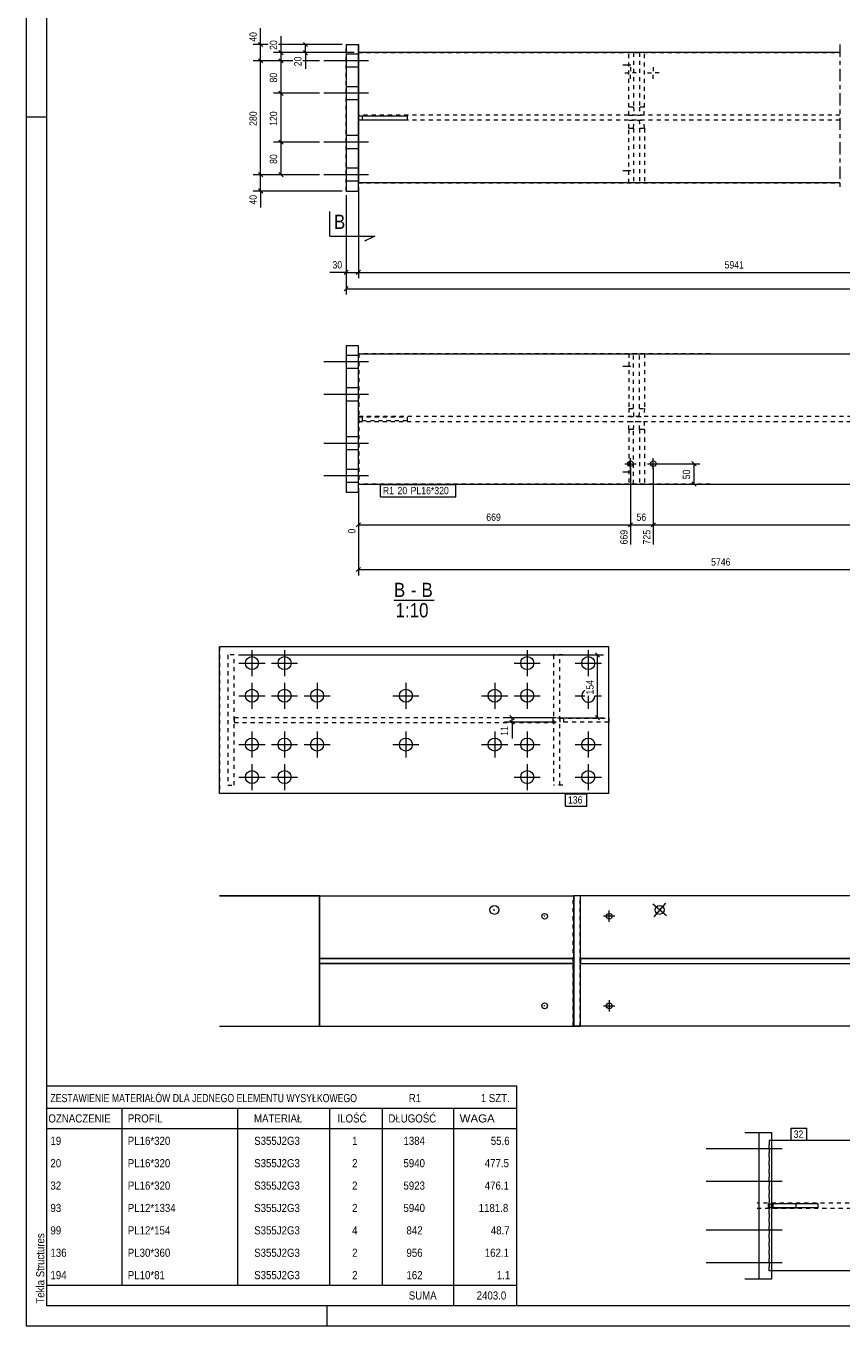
# Model space of a CAD drawing. Header units: millimetres. Extents: x 0 to 914, y 0 to 610.
# Tile 1 of 8: x 0 to 200, y 0 to 319. Entities that reach past the tile are written whole.
import ezdxf

# ---------------------------------------------------------------- set-up
doc = ezdxf.new("R2010")
doc.units = ezdxf.units.MM
for name, pattern in [('XKITLINE00', [0]), ('XKITLINE01', [4, 1, -1, 1, -1]), ('XKITLINE02', [4, 2, -2]), ('XKITLINE03', [6, 3, -1, 1, -1])]:
    doc.linetypes.add(name, pattern=pattern)
for name, color, linetype, lineweight in [('Arkusz rysunku', 3, 'Continuous', 0), ('Element', 2, 'Continuous', 0), ('Inny typ obiektu', 7, 'Continuous', 0), ('Przekrój', 7, 'Continuous', 0), ('Wymiar', 4, 'Continuous', 0), ('Znak elementu', 2, 'Continuous', 0), ('Śruba', 3, 'Continuous', 0)]:
    doc.layers.add(name, color=color, linetype=linetype, lineweight=lineweight)
doc.styles.add('ARIAL', font='ARIAL.TTF')

msp = doc.modelspace()

# ---------------------------------------------------------------- linework, layer by layer
at = {"layer": 'Arkusz rysunku', "linetype": 'XKITLINE00', "lineweight": 0}
for p, q in [((0, 610), (0, 0)), ((5, 605), (5, 5)), ((5, 297), (0, 297)), ((5, 5), (909, 5)), ((74, 0), (74, 5)), ((0, 0), (914, 0))]:
    msp.add_line(p, q, dxfattribs=at)
at = {"layer": 'Element', "linetype": 'XKITLINE00', "lineweight": 0}
for p, q in [((78.62, 314.86), (78.62, 278.86)), ((78.62, 314.86), (81.63, 314.86)), ((81.62, 278.86), (81.62, 314.86)), ((81.63, 314.86), (81.63, 312.86)), ((81.62, 312.86), (81.62, 297.36)), ((199.9, 312.86), (81.62, 312.86)), ((81.62, 296.36), (81.62, 297.36)), ((81.62, 297.36), (93.57, 297.36)), ((93.57, 297.36), (93.57, 296.36)), ((81.62, 296.36), (93.57, 296.36)), ((81.62, 280.86), (81.62, 296.36)), ((78.62, 278.86), (81.63, 278.86)), ((199.9, 280.86), (81.62, 280.86)), ((81.63, 278.86), (81.63, 280.86)), ((78.62, 240.86), (78.63, 240.86)), ((81.63, 240.86), (78.63, 240.86)), ((78.63, 240.86), (78.63, 204.86)), ((81.63, 204.86), (81.63, 240.86)), ((81.63, 238.86), (212.79, 238.86)), ((78.62, 204.86), (78.63, 204.86)), ((78.63, 204.86), (81.63, 204.86)), ((81.63, 206.86), (212.79, 206.86)), ((47.5, 130.86), (47.5, 166.86)), ((47.5, 166.86), (47.5, 166.86)), ((143.1, 166.86), (47.5, 166.86)), ((143.1, 130.86), (143.1, 166.86)), ((47.5, 130.86), (47.5, 130.86)), ((143.1, 130.86), (47.5, 130.86)), ((47.5, 105.66), (134.5, 105.66)), ((72.06, 105.66), (47.5, 105.66)), ((72.06, 105.66), (72.06, 73.66)), ((72.06, 73.66), (72.06, 105.66)), ((136.22, 105.66), (134.5, 105.66)), ((134.5, 105.66), (134.5, 90.26)), ((134.62, 73.66), (134.62, 105.66)), ((134.62, 73.66), (134.62, 105.66)), ((136.22, 105.66), (134.62, 105.66)), ((136.22, 73.66), (136.22, 105.66)), ((136.22, 73.66), (136.22, 105.66)), ((237.23, 105.66), (136.22, 105.66)), ((72.06, 90.26), (134.62, 90.26)), ((72.06, 89.06), (72.06, 90.26)), ((134.62, 90.26), (72.06, 90.26)), ((72.06, 90.26), (72.06, 89.06)), ((134.62, 89.06), (134.62, 90.26)), ((134.62, 89.06), (134.62, 90.26)), ((136.22, 90.26), (136.22, 89.06)), ((237.23, 90.26), (136.22, 90.26)), ((136.22, 90.26), (136.22, 89.06)), ((136.22, 90.26), (237.23, 90.26)), ((134.62, 89.06), (72.06, 89.06)), ((72.06, 89.06), (134.62, 89.06)), ((134.5, 73.66), (134.5, 89.06)), ((136.22, 89.06), (237.23, 89.06)), ((136.22, 89.06), (237.23, 89.06)), ((47.5, 73.66), (134.5, 73.66)), ((47.5, 73.66), (72.06, 73.66)), ((134.5, 73.66), (136.22, 73.66)), ((136.22, 73.66), (134.62, 73.66)), ((237.23, 73.66), (136.22, 73.66)), ((176.56, 47.54), (183.08, 47.54)), ((180.07, 11.54), (180.07, 47.54)), ((180.07, 11.54), (180.07, 47.54)), ((180.07, 47.54), (183.08, 47.54)), ((183.08, 47.54), (183.08, 11.54)), ((183.08, 47.54), (183.08, 11.54)), ((330.82, 45.54), (183.08, 45.54)), ((194.53, 30.04), (183.08, 30.04)), ((183.08, 29.04), (183.08, 30.04)), ((189.14, 30.04), (183.08, 30.04)), ((183.08, 30.04), (183.08, 29.04)), ((194.53, 29.04), (183.08, 29.04)), ((183.08, 29.04), (189.14, 29.04)), ((189.14, 29.04), (189.14, 30.04)), ((189.14, 29.04), (189.14, 30.04)), ((194.53, 29.04), (194.53, 30.04)), ((330.82, 13.54), (183.08, 13.54)), ((183.08, 11.54), (176.56, 11.54)), ((183.08, 11.54), (180.07, 11.54))]:
    msp.add_line(p, q, dxfattribs=at)
at = {"layer": 'Element', "linetype": 'XKITLINE01', "lineweight": 0}
for p, q in [((78.63, 278.86), (78.63, 314.86)), ((81.63, 312.86), (81.63, 280.86)), ((81.63, 312.86), (81.63, 280.86)), ((81.63, 312.86), (199.9, 312.86)), ((81.77, 280.86), (81.77, 312.86)), ((151.86, 312.86), (148.02, 312.86)), ((148.02, 299.46), (148.02, 312.86)), ((149.22, 312.86), (149.22, 299.46)), ((150.66, 312.86), (150.66, 299.46)), ((151.86, 299.46), (151.86, 312.86)), ((199.9, 297.46), (81.62, 297.46)), ((81.62, 297.46), (81.62, 296.26)), ((81.62, 296.36), (81.62, 297.36)), ((81.62, 297.36), (81.62, 297.36)), ((81.62, 297.36), (81.62, 296.36)), ((81.63, 296.26), (81.63, 297.46)), ((82.62, 296.36), (82.62, 297.36)), ((149.22, 299.46), (148.02, 299.46)), ((148.08, 297.46), (148.02, 299.46)), ((148.08, 297.46), (151.8, 297.46)), ((149.22, 299.46), (149.28, 297.46)), ((150.66, 299.46), (150.6, 297.46)), ((151.86, 299.46), (150.66, 299.46)), ((151.8, 297.46), (151.86, 299.46)), ((81.62, 296.36), (81.62, 296.36)), ((199.9, 296.26), (81.62, 296.26)), ((148.02, 294.26), (148.08, 296.26)), ((148.02, 280.86), (148.02, 294.26)), ((148.02, 294.26), (149.22, 294.26)), ((148.08, 296.26), (151.8, 296.26)), ((149.22, 294.26), (149.28, 296.26)), ((149.22, 294.26), (149.22, 280.86)), ((150.6, 296.26), (150.66, 294.26)), ((150.66, 294.26), (150.66, 280.86)), ((150.66, 294.26), (151.86, 294.26)), ((151.86, 294.26), (151.8, 296.26)), ((151.86, 294.26), (151.86, 280.86)), ((81.63, 280.86), (199.9, 280.86)), ((151.86, 280.86), (148.02, 280.86)), ((81.62, 240.86), (81.63, 240.86)), ((167.99, 238.86), (81.62, 238.86)), ((81.62, 238.86), (81.62, 206.86)), ((81.63, 206.86), (81.63, 238.86)), ((81.77, 238.86), (81.77, 206.86)), ((148.02, 238.86), (148.02, 225.46)), ((151.86, 238.86), (148.02, 238.86)), ((149.22, 225.46), (149.22, 238.86)), ((150.66, 225.46), (150.66, 238.86)), ((151.86, 238.86), (151.86, 225.46)), ((148.02, 225.46), (148.08, 223.46)), ((148.02, 225.46), (149.22, 225.46)), ((149.28, 223.46), (149.22, 225.46)), ((150.6, 223.46), (150.66, 225.46)), ((150.66, 225.46), (151.86, 225.46)), ((151.86, 225.46), (151.8, 223.46)), ((81.62, 223.46), (81.62, 222.26)), ((81.62, 223.46), (81.63, 223.46)), ((81.63, 223.46), (81.62, 223.46)), ((81.62, 222.36), (81.62, 223.36)), ((81.62, 223.36), (81.62, 223.36)), ((81.62, 223.36), (93.57, 223.36)), ((93.57, 222.36), (81.62, 222.36)), ((81.62, 222.26), (212.79, 222.26)), ((212.79, 223.46), (81.63, 223.46)), ((81.63, 222.26), (81.63, 223.46)), ((82.62, 222.36), (82.62, 223.36)), ((93.57, 223.36), (93.57, 222.36)), ((148.02, 220.26), (148.08, 222.26)), ((148.08, 223.46), (151.8, 223.46)), ((148.08, 222.26), (151.8, 222.26)), ((149.22, 220.26), (149.28, 222.26)), ((150.66, 220.26), (150.6, 222.26)), ((151.8, 222.26), (151.86, 220.26)), ((149.22, 220.26), (148.02, 220.26)), ((148.02, 220.26), (148.02, 206.86)), ((149.22, 206.86), (149.22, 220.26)), ((151.86, 220.26), (150.66, 220.26)), ((150.66, 220.26), (150.66, 206.86)), ((151.86, 220.26), (151.86, 206.86)), ((167.99, 206.86), (81.62, 206.86)), ((81.62, 204.86), (81.63, 204.86)), ((151.86, 206.86), (148.02, 206.86)), ((47.5, 166.86), (47.5, 130.86)), ((143.1, 166.86), (143.1, 166.86)), ((143.1, 130.86), (143.1, 166.86)), ((51.16, 164.86), (49.56, 164.86)), ((49.56, 164.86), (49.56, 132.86)), ((51.16, 132.86), (51.16, 164.86)), ((131.81, 164.86), (129.51, 164.86)), ((129.51, 164.86), (129.51, 132.86)), ((131.11, 132.86), (131.11, 164.86)), ((130.21, 149.46), (51.16, 149.46)), ((51.16, 149.46), (51.16, 148.26)), ((51.16, 148.26), (130.21, 148.26)), ((129.5, 148.26), (129.5, 149.46)), ((131.2, 149.36), (143.1, 149.36)), ((131.2, 148.36), (131.2, 149.36)), ((143.1, 148.36), (131.2, 148.36)), ((132.11, 148.36), (132.11, 149.36)), ((143.1, 149.36), (143.1, 148.36)), ((49.56, 132.86), (51.16, 132.86)), ((131.81, 132.86), (129.51, 132.86)), ((143.1, 130.86), (143.1, 130.86)), ((134.4, 73.66), (134.4, 105.66)), ((134.47, 105.66), (134.5, 105.66)), ((134.47, 73.66), (134.47, 105.66)), ((136.07, 73.66), (136.07, 105.66)), ((136.1, 105.66), (136.1, 105.66)), ((136.1, 105.66), (136.1, 73.66)), ((136.1, 73.66), (136.1, 105.66)), ((136.22, 105.66), (136.1, 105.66)), ((134.5, 90.26), (134.5, 89.06)), ((134.5, 89.06), (134.5, 90.26)), ((136.1, 89.06), (136.1, 90.26)), ((136.22, 90.26), (136.1, 90.26)), ((136.22, 89.06), (136.1, 89.06)), ((134.5, 73.66), (134.47, 73.66)), ((134.47, 73.66), (134.5, 73.66)), ((136.22, 73.66), (136.1, 73.66)), ((182.53, 45.54), (182.53, 13.54)), ((182.53, 13.54), (182.53, 45.54)), ((183.08, 45.54), (182.53, 45.54)), ((234.14, 30.14), (179.57, 30.14)), ((179.57, 28.94), (234.14, 28.94)), ((182.38, 28.94), (182.38, 30.14)), ((182.62, 29.04), (182.62, 30.04)), ((182.62, 30.04), (183.08, 30.04)), ((189.14, 29.04), (182.62, 29.04)), ((183.53, 29.04), (183.53, 30.04)), ((183.08, 13.54), (182.53, 13.54))]:
    msp.add_line(p, q, dxfattribs=at)
at = {"layer": 'Element', "linetype": 'XKITLINE03', "lineweight": 0}
msp.add_line((199.9, 314.86), (199.9, 278.86), dxfattribs=at)
msp.add_line((199.9, 314.86), (199.9, 278.86), dxfattribs=at)
at = {"layer": 'Inny typ obiektu', "linetype": 'XKITLINE00', "lineweight": 0}
for p, q in [((90.36, 178.36), (100.24, 178.36)), ((5, 59), (5, 53.5)), ((5, 59), (120.5, 59)), ((120.5, 59), (120.5, 53.5)), ((5, 53.5), (5, 48.5)), ((5, 53.5), (120.5, 53.5)), ((23.5, 53.5), (23.5, 48.5)), ((52, 48.5), (52, 53.5)), ((74.5, 53.5), (74.5, 48.5)), ((87.5, 53.5), (87.5, 48.5)), ((105, 53.5), (105, 48.5)), ((120.5, 53.5), (120.5, 48.5)), ((5, 48.5), (120.5, 48.5)), ((5, 48.5), (5, 43)), ((23.5, 48.5), (23.5, 43)), ((52, 43), (52, 48.5)), ((74.5, 48.5), (74.5, 43)), ((87.5, 48.5), (87.5, 43)), ((105, 48.5), (105, 43)), ((120.5, 48.5), (120.5, 43)), ((5, 43), (5, 37.5)), ((23.5, 43), (23.5, 37.5)), ((52, 37.5), (52, 43)), ((74.5, 43), (74.5, 37.5)), ((87.5, 43), (87.5, 37.5)), ((105, 43), (105, 37.5)), ((120.5, 43), (120.5, 37.5)), ((5, 37.5), (5, 32)), ((23.5, 37.5), (23.5, 32)), ((52, 32), (52, 37.5)), ((74.5, 37.5), (74.5, 32)), ((87.5, 37.5), (87.5, 32)), ((105, 37.5), (105, 32)), ((120.5, 37.5), (120.5, 32)), ((5, 32), (5, 26.5)), ((23.5, 32), (23.5, 26.5)), ((52, 26.5), (52, 32)), ((74.5, 32), (74.5, 26.5)), ((87.5, 32), (87.5, 26.5)), ((105, 32), (105, 26.5)), ((120.5, 32), (120.5, 26.5)), ((5, 26.5), (5, 21)), ((23.5, 26.5), (23.5, 21)), ((52, 21), (52, 26.5)), ((74.5, 26.5), (74.5, 21)), ((87.5, 26.5), (87.5, 21)), ((105, 26.5), (105, 21)), ((120.5, 26.5), (120.5, 21)), ((5, 21), (5, 15.5)), ((23.5, 21), (23.5, 15.5)), ((52, 15.5), (52, 21)), ((74.5, 21), (74.5, 15.5)), ((87.5, 21), (87.5, 15.5)), ((105, 21), (105, 15.5)), ((120.5, 21), (120.5, 15.5)), ((5, 15.5), (5, 10)), ((23.5, 15.5), (23.5, 10)), ((52, 10), (52, 15.5)), ((74.5, 15.5), (74.5, 10)), ((87.5, 15.5), (87.5, 10)), ((105, 15.5), (105, 10)), ((120.5, 15.5), (120.5, 10)), ((5, 10), (5, 5)), ((5, 10), (120.5, 10)), ((105, 10), (105, 5)), ((120.5, 10), (120.5, 5)), ((5, 5), (120.5, 5))]:
    msp.add_line(p, q, dxfattribs=at)
at = {"layer": 'Przekrój', "linetype": 'XKITLINE00', "lineweight": 0}
for p, q in [((74.63, 267.79), (74.63, 273.79)), ((74.63, 267.79), (80.63, 267.79)), ((80.63, 267.79), (85.63, 267.79)), ((85.63, 267.79), (83.13, 266.54))]:
    msp.add_line(p, q, dxfattribs=at)
at = {"layer": 'Wymiar', "linetype": 'XKITLINE00', "lineweight": 0}
for p, q in [((57.63, 314.86), (57.63, 318.88)), ((57.63, 314.86), (57.63, 318.88)), ((62.63, 312.86), (62.63, 316.88)), ((62.63, 312.86), (62.63, 316.88)), ((59.51, 314.86), (55.77, 314.86)), ((57.12, 315.37), (58.14, 314.35)), ((57.63, 310.86), (57.63, 314.86)), ((77.62, 314.86), (62.03, 314.86)), ((62.12, 313.37), (63.14, 312.35)), ((77.62, 314.86), (66.76, 314.86)), ((68.11, 315.37), (69.13, 314.35)), ((68.11, 313.37), (69.13, 312.35)), ((68.62, 312.86), (68.62, 314.86)), ((65.5, 310.86), (55.77, 310.86)), ((65.5, 310.86), (55.77, 310.86)), ((57.12, 311.37), (58.14, 310.35)), ((57.12, 311.37), (58.14, 310.35)), ((57.63, 282.86), (57.63, 310.86)), ((80.63, 312.86), (60.77, 312.86)), ((65.5, 310.86), (60.77, 310.86)), ((65.5, 310.86), (60.77, 310.86)), ((62.12, 311.37), (63.14, 310.35)), ((62.12, 311.37), (63.14, 310.35)), ((62.63, 310.86), (62.63, 312.86)), ((62.63, 302.86), (62.63, 310.86)), ((80.63, 312.86), (66.76, 312.86)), ((72.12, 310.86), (68.02, 310.86)), ((72.12, 310.86), (68.02, 310.86)), ((72.12, 310.86), (68.02, 310.86)), ((72.12, 310.86), (68.02, 310.86)), ((68.62, 312.86), (68.62, 308.84)), ((68.62, 312.86), (68.62, 308.84)), ((72.12, 302.86), (60.77, 302.86)), ((72.12, 302.86), (60.77, 302.86)), ((62.12, 303.37), (63.14, 302.35)), ((62.12, 303.37), (63.14, 302.35)), ((62.63, 290.86), (62.63, 302.86)), ((72.12, 290.86), (60.77, 290.86)), ((72.12, 290.86), (60.77, 290.86)), ((62.12, 291.37), (63.14, 290.35)), ((62.12, 291.37), (63.14, 290.35)), ((62.63, 282.86), (62.63, 290.86)), ((72.12, 282.86), (55.77, 282.86)), ((72.12, 282.86), (55.77, 282.86)), ((57.12, 283.37), (58.14, 282.35)), ((57.12, 283.37), (58.14, 282.35)), ((57.63, 278.86), (57.63, 282.86)), ((72.12, 282.86), (60.77, 282.86)), ((62.12, 283.37), (63.14, 282.35)), ((77.62, 278.86), (55.77, 278.86)), ((57.12, 279.37), (58.14, 278.35)), ((57.63, 278.86), (57.63, 274.84)), ((57.63, 278.86), (57.63, 274.84)), ((81.63, 279.86), (81.63, 257.42)), ((81.63, 279.86), (81.63, 257.42)), ((78.62, 277.86), (78.62, 253.42)), ((78.62, 277.86), (78.62, 257.42)), ((78.62, 258.86), (74.6, 258.86)), ((78.62, 258.86), (74.6, 258.86)), ((79.13, 259.37), (78.11, 258.35)), ((78.62, 258.86), (81.63, 258.86)), ((82.14, 259.37), (81.12, 258.35)), ((82.14, 259.37), (81.12, 258.35)), ((81.63, 258.86), (266.84, 258.86)), ((79.13, 255.37), (78.11, 254.35)), ((78.62, 254.86), (456.96, 254.86)), ((148.46, 210.86), (148.46, 192.03)), ((148.46, 210.86), (148.46, 192.03)), ((154.06, 210.86), (154.06, 192.03)), ((154.06, 210.86), (154.06, 192.03)), ((155.06, 211.86), (165.5, 211.86)), ((163.55, 212.37), (164.57, 211.35)), ((164.06, 206.86), (164.06, 211.86)), ((81.63, 205.86), (81.63, 184.42)), ((81.63, 205.86), (81.63, 194.7)), ((155.06, 206.86), (165.5, 206.86)), ((163.55, 207.37), (164.57, 206.35)), ((82.14, 197.37), (81.12, 196.35)), ((81.63, 196.86), (148.46, 196.86)), ((148.97, 197.37), (147.95, 196.35)), ((148.97, 197.37), (148, 196.4)), ((148.46, 196.86), (154.06, 196.86)), ((154.57, 197.37), (153.55, 196.35)), ((154.57, 197.37), (153.6, 196.4)), ((154.06, 196.86), (272.58, 196.86)), ((82.14, 186.37), (81.12, 185.35)), ((81.63, 185.86), (260.22, 185.86)), ((52.16, 164.86), (141.8, 164.86)), ((139.85, 165.37), (140.87, 164.35)), ((140.36, 149.46), (140.36, 164.86)), ((130.2, 149.46), (117.5, 149.46)), ((130.2, 148.36), (117.5, 148.36)), ((118.85, 149.97), (119.87, 148.95)), ((118.85, 148.87), (119.87, 147.85)), ((119.36, 148.36), (119.36, 149.46)), ((119.36, 148.36), (119.36, 144.34)), ((119.36, 148.36), (119.36, 144.34)), ((130.5, 149.46), (141.8, 149.46)), ((139.85, 149.97), (140.87, 148.95))]:
    msp.add_line(p, q, dxfattribs=at)
at = {"layer": 'Znak elementu', "linetype": 'XKITLINE00', "lineweight": 0}
for p, q in [((87.03, 206.76), (105.59, 206.76)), ((87.03, 203.76), (87.03, 206.76)), ((105.59, 203.76), (105.59, 206.76)), ((87.03, 203.76), (105.59, 203.76)), ((132.5, 130.76), (137.7, 130.76)), ((132.5, 127.76), (132.5, 130.76)), ((137.7, 127.76), (137.7, 130.76)), ((132.5, 127.76), (137.7, 127.76)), ((187.93, 48.64), (191.8, 48.64)), ((187.93, 45.64), (187.93, 48.64)), ((191.8, 45.64), (191.8, 48.64)), ((187.93, 45.64), (191.8, 45.64))]:
    msp.add_line(p, q, dxfattribs=at)
at = {"layer": 'Śruba', "linetype": 'XKITLINE00', "lineweight": 0}
for p, q in [((84.12, 310.86), (73.12, 310.86)), ((84.12, 310.86), (73.12, 310.86)), ((84.13, 310.86), (73.13, 310.86)), ((84.13, 310.86), (73.13, 310.86)), ((81.62, 312.46), (78.62, 312.46)), ((81.62, 312.46), (78.62, 312.46)), ((81.63, 312.46), (78.63, 312.46)), ((81.63, 312.46), (78.63, 312.46)), ((81.62, 309.26), (78.62, 309.26)), ((81.62, 309.26), (78.62, 309.26)), ((81.63, 309.26), (78.63, 309.26)), ((81.63, 309.26), (78.63, 309.26)), ((147.06, 307.86), (147.99, 307.86)), ((148.46, 309.26), (148.46, 308.33)), ((148.46, 306.46), (148.46, 307.39)), ((149.86, 307.86), (148.93, 307.86)), ((152.66, 307.86), (153.59, 307.86)), ((154.06, 309.26), (154.06, 308.33)), ((154.06, 306.46), (154.06, 307.39)), ((155.46, 307.86), (154.53, 307.86)), ((81.62, 304.46), (78.62, 304.46)), ((81.62, 304.46), (78.62, 304.46)), ((81.62, 304.46), (78.62, 304.46)), ((81.62, 304.46), (78.62, 304.46)), ((81.63, 304.46), (78.63, 304.46)), ((81.63, 304.46), (78.63, 304.46)), ((81.63, 304.46), (78.63, 304.46)), ((84.12, 302.86), (73.12, 302.86)), ((84.12, 302.86), (73.12, 302.86)), ((84.12, 302.86), (73.12, 302.86)), ((84.13, 302.86), (73.13, 302.86)), ((84.13, 302.86), (73.13, 302.86)), ((84.13, 302.86), (73.13, 302.86)), ((84.13, 302.86), (73.13, 302.86)), ((81.62, 301.26), (78.62, 301.26)), ((81.62, 301.26), (78.62, 301.26)), ((81.62, 301.26), (78.62, 301.26)), ((81.63, 301.26), (78.63, 301.26)), ((81.63, 301.26), (78.63, 301.26)), ((81.63, 301.26), (78.63, 301.26)), ((81.63, 301.26), (78.63, 301.26)), ((84.12, 290.86), (73.12, 290.86)), ((84.12, 290.86), (73.12, 290.86)), ((84.12, 290.86), (73.12, 290.86)), ((84.13, 290.86), (73.13, 290.86)), ((84.13, 290.86), (73.13, 290.86)), ((84.13, 290.86), (73.13, 290.86)), ((84.13, 290.86), (73.13, 290.86)), ((81.62, 292.46), (78.62, 292.46)), ((81.62, 292.46), (78.62, 292.46)), ((81.62, 292.46), (78.62, 292.46)), ((81.62, 292.46), (78.62, 292.46)), ((81.63, 292.46), (78.63, 292.46)), ((81.63, 292.46), (78.63, 292.46)), ((81.63, 292.46), (78.63, 292.46)), ((81.62, 289.26), (78.62, 289.26)), ((81.62, 289.26), (78.62, 289.26)), ((81.62, 289.26), (78.62, 289.26)), ((81.63, 289.26), (78.63, 289.26)), ((81.63, 289.26), (78.63, 289.26)), ((81.63, 289.26), (78.63, 289.26)), ((81.63, 289.26), (78.63, 289.26)), ((81.62, 284.46), (78.62, 284.46)), ((81.62, 284.46), (78.62, 284.46)), ((81.63, 284.46), (78.63, 284.46)), ((81.63, 284.46), (78.63, 284.46)), ((84.12, 282.86), (73.12, 282.86)), ((84.12, 282.86), (73.12, 282.86)), ((84.13, 282.86), (73.13, 282.86)), ((84.13, 282.86), (73.13, 282.86)), ((81.62, 281.26), (78.62, 281.26)), ((81.62, 281.26), (78.62, 281.26)), ((81.63, 281.26), (78.63, 281.26)), ((81.63, 281.26), (78.63, 281.26)), ((84.12, 236.86), (73.12, 236.86)), ((84.12, 236.86), (73.12, 236.86)), ((84.13, 236.86), (73.13, 236.86)), ((84.13, 236.86), (73.13, 236.86)), ((81.62, 238.46), (78.62, 238.46)), ((81.62, 238.46), (78.62, 238.46)), ((81.63, 238.46), (78.63, 238.46)), ((81.63, 238.46), (78.63, 238.46)), ((81.62, 235.26), (78.62, 235.26)), ((81.62, 235.26), (78.62, 235.26)), ((81.63, 235.26), (78.63, 235.26)), ((81.63, 235.26), (78.63, 235.26)), ((81.62, 230.46), (78.62, 230.46)), ((81.62, 230.46), (78.62, 230.46)), ((81.62, 230.46), (78.62, 230.46)), ((81.63, 230.46), (78.63, 230.46)), ((81.63, 230.46), (78.63, 230.46)), ((81.63, 230.46), (78.63, 230.46)), ((81.63, 230.46), (78.63, 230.46)), ((84.12, 228.86), (73.12, 228.86)), ((84.12, 228.86), (73.12, 228.86)), ((84.12, 228.86), (73.12, 228.86)), ((84.13, 228.86), (73.13, 228.86)), ((84.13, 228.86), (73.13, 228.86)), ((84.13, 228.86), (73.13, 228.86)), ((84.13, 228.86), (73.13, 228.86)), ((81.62, 227.26), (78.62, 227.26)), ((81.62, 227.26), (78.62, 227.26)), ((81.62, 227.26), (78.62, 227.26)), ((81.62, 227.26), (78.62, 227.26)), ((81.63, 227.26), (78.63, 227.26)), ((81.63, 227.26), (78.63, 227.26)), ((81.63, 227.26), (78.63, 227.26)), ((81.62, 218.46), (78.62, 218.46)), ((81.62, 218.46), (78.62, 218.46)), ((81.62, 218.46), (78.62, 218.46)), ((81.63, 218.46), (78.63, 218.46)), ((81.63, 218.46), (78.63, 218.46)), ((81.63, 218.46), (78.63, 218.46)), ((81.63, 218.46), (78.63, 218.46)), ((84.12, 216.86), (73.12, 216.86)), ((84.12, 216.86), (73.12, 216.86)), ((84.12, 216.86), (73.12, 216.86)), ((84.13, 216.86), (73.13, 216.86)), ((84.13, 216.86), (73.13, 216.86)), ((84.13, 216.86), (73.13, 216.86)), ((84.13, 216.86), (73.13, 216.86)), ((81.62, 215.26), (78.62, 215.26)), ((81.62, 215.26), (78.62, 215.26)), ((81.62, 215.26), (78.62, 215.26)), ((81.62, 215.26), (78.62, 215.26)), ((81.63, 215.26), (78.63, 215.26)), ((81.63, 215.26), (78.63, 215.26)), ((81.63, 215.26), (78.63, 215.26)), ((147.06, 211.86), (149.86, 211.86)), ((148.46, 210.46), (148.46, 213.26)), ((152.66, 211.86), (155.46, 211.86)), ((154.06, 210.46), (154.06, 213.26)), ((84.12, 208.86), (73.12, 208.86)), ((84.12, 208.86), (73.12, 208.86)), ((84.13, 208.86), (73.13, 208.86)), ((84.13, 208.86), (73.13, 208.86)), ((81.62, 210.46), (78.62, 210.46)), ((81.62, 210.46), (78.62, 210.46)), ((81.63, 210.46), (78.63, 210.46)), ((81.63, 210.46), (78.63, 210.46)), ((81.62, 207.26), (78.62, 207.26)), ((81.62, 207.26), (78.62, 207.26)), ((81.63, 207.26), (78.63, 207.26)), ((81.63, 207.26), (78.63, 207.26)), ((55.5, 166.06), (55.5, 159.66)), ((63.5, 166.06), (63.5, 159.66)), ((123.1, 166.06), (123.1, 159.66)), ((138.1, 166.06), (138.1, 159.66)), ((52.3, 162.86), (58.7, 162.86)), ((60.3, 162.86), (66.7, 162.86)), ((119.9, 162.86), (126.3, 162.86)), ((134.9, 162.86), (141.3, 162.86)), ((55.5, 158.06), (55.5, 151.66)), ((63.5, 158.06), (63.5, 151.66)), ((71.5, 158.06), (71.5, 151.66)), ((93.3, 158.06), (93.3, 151.66)), ((115.1, 158.06), (115.1, 151.66)), ((123.1, 158.06), (123.1, 151.66)), ((52.3, 154.86), (58.7, 154.86)), ((60.3, 154.86), (66.7, 154.86)), ((68.3, 154.86), (74.7, 154.86)), ((90.1, 154.86), (96.5, 154.86)), ((111.9, 154.86), (118.3, 154.86)), ((119.9, 154.86), (126.3, 154.86)), ((134.9, 154.86), (137.24, 154.86)), ((138.1, 154.79), (138.1, 151.66)), ((139.76, 154.86), (141.3, 154.86)), ((55.5, 146.06), (55.5, 139.66)), ((63.5, 146.06), (63.5, 139.66)), ((71.5, 146.06), (71.5, 139.66)), ((93.3, 146.06), (93.3, 139.66)), ((115.1, 146.06), (115.1, 139.66)), ((123.1, 146.06), (123.1, 139.66)), ((138.1, 146.06), (138.1, 139.66)), ((52.3, 142.86), (58.7, 142.86)), ((60.3, 142.86), (66.7, 142.86)), ((68.3, 142.86), (74.7, 142.86)), ((90.1, 142.86), (96.5, 142.86)), ((111.9, 142.86), (118.3, 142.86)), ((119.9, 142.86), (126.3, 142.86)), ((134.9, 142.86), (141.3, 142.86)), ((55.5, 138.06), (55.5, 131.66)), ((63.5, 138.06), (63.5, 131.66)), ((123.1, 138.06), (123.1, 131.66)), ((138.1, 138.06), (138.1, 131.66)), ((52.3, 134.86), (58.7, 134.86)), ((60.3, 134.86), (66.7, 134.86)), ((119.9, 134.86), (126.3, 134.86)), ((134.9, 134.86), (141.3, 134.86)), ((114.75, 102.24), (115.12, 102.24)), ((157.27, 100.81), (153.93, 103.67)), ((157.03, 103.91), (154.17, 100.57)), ((127.42, 100.66), (127.14, 100.66)), ((144.65, 100.66), (141.85, 100.66)), ((143.25, 99.26), (143.25, 102.06)), ((143.25, 80.06), (143.25, 77.26)), ((127.42, 78.66), (127.14, 78.66)), ((141.85, 78.66), (144.65, 78.66)), ((178, 43.54), (167.05, 43.54)), ((178.74, 43.54), (167.79, 43.54)), ((184.28, 43.54), (173.32, 43.54)), ((185.67, 43.54), (174.72, 43.54)), ((178, 35.54), (167.05, 35.54)), ((178.74, 35.54), (167.79, 35.54)), ((179.49, 35.54), (168.53, 35.54)), ((181.51, 35.54), (170.56, 35.54)), ((183.53, 35.54), (172.58, 35.54)), ((184.28, 35.54), (173.32, 35.54)), ((185.67, 35.54), (174.72, 35.54)), ((178, 23.54), (167.05, 23.54)), ((178.74, 23.54), (167.79, 23.54)), ((179.49, 23.54), (168.53, 23.54)), ((181.51, 23.54), (170.56, 23.54)), ((183.53, 23.54), (172.58, 23.54)), ((184.28, 23.54), (173.32, 23.54)), ((185.67, 23.54), (174.72, 23.54)), ((178, 15.54), (167.05, 15.54)), ((178.74, 15.54), (167.79, 15.54)), ((184.28, 15.54), (173.32, 15.54)), ((185.67, 15.54), (174.72, 15.54))]:
    msp.add_line(p, q, dxfattribs=at)
at = {"layer": 'Śruba', "linetype": 'XKITLINE02', "lineweight": 0}
for p, q in [((146.56, 309.86), (150.56, 309.86)), ((146.56, 283.86), (150.56, 283.86)), ((146.56, 235.86), (150.56, 235.86)), ((146.56, 209.86), (150.56, 209.86))]:
    msp.add_line(p, q, dxfattribs=at)
at = {"layer": 'Śruba', "linetype": 'XKITLINE00', "lineweight": 0}
for centre, radius in [((148.46, 211.86), 0.7), ((154.06, 211.86), 0.7), ((55.5, 162.86), 1.6), ((63.5, 162.86), 1.6), ((123.1, 162.86), 1.6), ((138.1, 162.86), 1.6), ((55.5, 154.86), 1.6), ((63.5, 154.86), 1.6), ((71.5, 154.86), 1.6), ((93.3, 154.86), 1.6), ((115.1, 154.86), 1.6), ((123.1, 154.86), 1.6), ((55.5, 142.86), 1.6), ((63.5, 142.86), 1.6), ((71.5, 142.86), 1.6), ((93.3, 142.86), 1.6), ((115.1, 142.86), 1.6), ((123.1, 142.86), 1.6), ((138.1, 142.86), 1.6), ((55.5, 134.86), 1.6), ((63.5, 134.86), 1.6), ((123.1, 134.86), 1.6), ((138.1, 134.86), 1.6), ((115.04, 102.24), 1.1), ((155.6, 102.24), 1.1), ((127.37, 100.66), 0.7), ((143.25, 100.66), 0.7), ((127.37, 78.66), 0.7), ((143.25, 78.66), 0.7)]:
    msp.add_circle(centre, radius, dxfattribs=at)
msp.add_arc((138.1, 154.86), 1.6, 122.3437, 357.758, dxfattribs=at)

# ---------------------------------------------------------------- texts
at = {"layer": 'Arkusz rysunku', "style": 'ARIAL', "width": 0.85}
msp.add_text('Tekla Structures', height=2, rotation=90, dxfattribs=at).set_placement((4.5, 5.5))
at = {"layer": 'Inny typ obiektu', "style": 'ARIAL'}
for s, height, width, p in [('B', 3.5, 0.85, (90.36, 179.11)), ('B', 3.5, 0.85, (97.13, 179.11)), ('-', 3.5, 0.85, (94.52, 179.11)), ('1:10', 3.5, 0.85, (90.76, 174.11)), ('ZESTAWIENIE MATERIAŁÓW DLA JEDNEGO ELEMENTU WYSYŁKOWEGO', 2, 0.765, (6, 55)), ('R1', 2, 0.85, (94, 55)), ('1', 2, 0.85, (111.69, 55)), (' SZT.', 2, 0.85, (113, 55)), ('OZNACZENIE', 2, 0.85, (5.5, 50)), ('PROFIL', 2, 0.85, (25, 50)), ('MATERIAŁ', 2, 0.85, (56, 50)), ('ILOŚĆ', 2, 0.85, (76.5, 50)), ('DŁUGOŚĆ', 2, 0.85, (89, 50)), ('WAGA', 2, 1.008832, (106.5, 50)), ('19', 2, 0.85, (6, 44.5)), ('PL16*320', 2, 0.85, (25, 44.5)), ('S355J2G3', 2, 0.85, (56.04, 44.5)), ('1', 2, 0.85, (80.09, 44.5)), ('1384', 2, 0.85, (92.7, 44.5)), ('55.6', 2, 0.85, (114.15, 44.5)), ('20', 2, 0.85, (6, 39)), ('PL16*320', 2, 0.85, (25, 39)), ('S355J2G3', 2, 0.85, (56.04, 39)), ('2', 2, 0.85, (80.09, 39)), ('5940', 2, 0.85, (92.7, 39)), ('477.5', 2, 0.85, (112.67, 39)), ('32', 2, 0.85, (6, 33.5)), ('PL16*320', 2, 0.85, (25, 33.5)), ('S355J2G3', 2, 0.85, (56.04, 33.5)), ('2', 2, 0.85, (80.09, 33.5)), ('5923', 2, 0.85, (92.7, 33.5)), ('476.1', 2, 0.85, (112.67, 33.5)), ('93', 2, 0.85, (6, 28)), ('PL12*1334', 2, 0.85, (25, 28)), ('S355J2G3', 2, 0.85, (56.04, 28)), ('2', 2, 0.85, (80.09, 28)), ('5940', 2, 0.85, (92.7, 28)), ('1181.8', 2, 0.85, (111.18, 28)), ('99', 2, 0.85, (6, 22.5)), ('PL12*154', 2, 0.85, (25, 22.5)), ('S355J2G3', 2, 0.85, (56.04, 22.5)), ('4', 2, 0.85, (80.09, 22.5)), ('842', 2, 0.85, (93.44, 22.5)), ('48.7', 2, 0.85, (114.15, 22.5)), ('PL30*360', 2, 0.85, (25, 17)), ('136', 2, 0.85, (6, 17)), ('S355J2G3', 2, 0.85, (56.04, 17)), ('2', 2, 0.85, (80.09, 17)), ('956', 2, 0.85, (93.44, 17)), ('162.1', 2, 0.85, (112.67, 17)), ('194', 2, 0.85, (6, 11.5)), ('PL10*81', 2, 0.85, (25, 11.5)), ('S355J2G3', 2, 0.85, (56.04, 11.5)), ('2', 2, 0.85, (80.09, 11.5)), ('162', 2, 0.85, (93.44, 11.5)), ('1.1', 2, 0.85, (115.63, 11.5)), ('SUMA', 2, 0.85, (94, 6.5)), ('2403.0', 2, 0.85, (110.68, 6.5))]:
    msp.add_text(s, height=height, dxfattribs=dict(at, width=width)).set_placement(p)
at = {"layer": 'Przekrój', "style": 'ARIAL', "width": 0.85}
msp.add_text('B', height=3.5, dxfattribs=at).set_placement((75.63, 269.54))
at = {"layer": 'Wymiar', "style": 'ARIAL', "width": 0.85}
for s, p in [('40', (56.67, 315.53)), ('20', (61.67, 313.53)), ('20', (67.66, 309.51)), ('80', (61.67, 305.52)), ('280', (56.67, 294.86)), ('120', (61.67, 294.86)), ('80', (61.67, 285.52)), ('40', (56.67, 275.51)), ('50', (163.1, 208.02)), ('0', (80.91, 194.7)), ('669', (147.74, 192.03)), ('725', (153.34, 192.03)), ('154', (139.4, 155.15)), ('11', (118.4, 145.01))]:
    msp.add_text(s, height=1.8, rotation=90.0002, dxfattribs=at).set_placement(p)
for s, p in [('30', (75.27, 259.82)), ('5941', (171.56, 259.82)), ('669', (113.04, 197.82)), ('56', (149.93, 197.82)), ('5746', (168.26, 186.82))]:
    msp.add_text(s, height=1.8, dxfattribs=at).set_placement(p)
at = {"layer": 'Znak elementu', "style": 'ARIAL', "width": 0.85}
for s, p in [('R1', (87.63, 204.36)), ('20', (91.24, 204.36)), ('PL16*320', (94.45, 204.36)), ('136', (133.1, 128.36)), ('32', (188.53, 46.24))]:
    msp.add_text(s, height=1.8, dxfattribs=at).set_placement(p)

doc.saveas('drawing.dxf')
